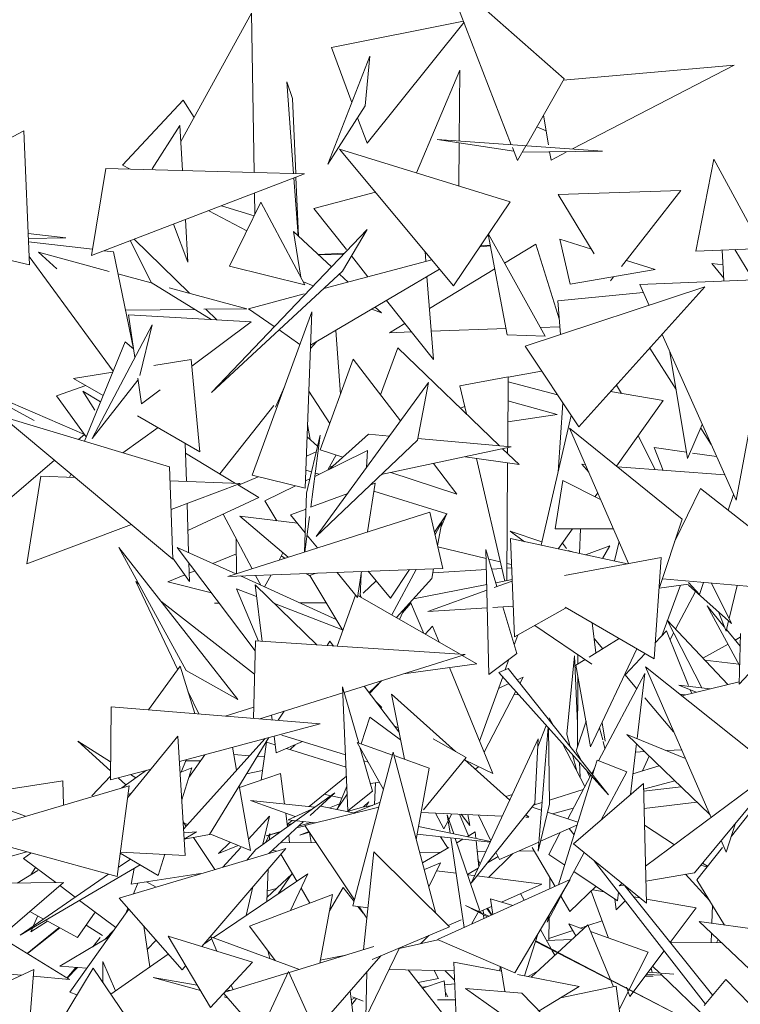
# Model space of a CAD drawing. Header units: millimetres. Extents: x -14485 to 13127, y -18923 to 3272.
# Tile 38 of 119: x 10013 to 10172, y 2555 to 2772. Entities that reach past the tile are written whole.
import ezdxf

# ---------------------------------------------------------------- set-up
doc = ezdxf.new("R2010")
doc.units = ezdxf.units.MM
doc.layers.add('G-IMPT', color=7, linetype='Continuous', lineweight=5)

# ---------------------------------------------------------------- blocks, each defined once
blk = doc.blocks.new('ÁRVORES ORNAMENTAIS - Pequeno e Médio Porte - Ipê-roxo-2865575-CORTE_CALÇADA')
at = {"layer": 'G-IMPT', "color": 253, "true_color": 0xaaaaaa}
for p, q in [((6381.22, 2744.09), (6366.75, 2781.55)), ((6366.75, 2781.55), (6392.81, 2758.53)), ((6308.57, 2744.77), (6324.09, 2773)), ((6324.09, 2773), (6324.69, 2737.97)), ((6370.73, 2771.25), (6341.72, 2765.43)), ((6349.5, 2744.43), (6370.83, 2771)), ((6346.18, 2753.38), (6341.72, 2765.43)), ((6340.92, 2739.81), (6350.12, 2763.53)), ((6349.12, 2752.6), (6350.12, 2763.53)), ((6369.88, 2760.5), (6360.36, 2737.89)), ((6369.78, 2744.91), (6369.88, 2760.5)), ((6430.19, 2761.55), (6392.65, 2758.25)), ((6394.66, 2743.14), (6430.19, 2761.55)), ((6331.88, 2757.9), (6333.35, 2737.74)), ((6331.88, 2757.9), (6333.11, 2754.22)), ((6384.45, 2743.86), (6392.81, 2758.53)), ((6295.71, 2739.6), (6309.09, 2753.91)), ((6311.49, 2750.07), (6309.09, 2753.91)), ((6333.85, 2737.73), (6333.11, 2754.22)), ((6340.92, 2739.81), (6349.12, 2752.6)), ((6349.5, 2744.43), (6347.44, 2749.99)), ((6389.37, 2744.07), (6388.27, 2750.57)), ((6274.06, 2747.11), (6247.31, 2733.11)), ((6274.06, 2747.11), (6275.29, 2717.65)), ((6308.37, 2748.28), (6302.28, 2738.76)), ((6308.95, 2738.39), (6308.37, 2748.28)), ((6386.8, 2747.99), (6388.85, 2747.15)), ((6401.24, 2742.67), (6364.92, 2745.25)), ((6364.92, 2745.25), (6381.78, 2742.66)), ((6368.51, 2713.06), (6343.43, 2743.11)), ((6343.43, 2743.11), (6380.99, 2731.54)), ((6369.71, 2735.01), (6369.77, 2744.51)), ((6382.58, 2740.58), (6381.45, 2743.49)), ((6382.58, 2740.58), (6384.42, 2743.81)), ((6401.24, 2742.67), (6383.64, 2742.45)), ((6389.95, 2740.69), (6389.64, 2742.52)), ((6389.95, 2740.69), (6393.26, 2742.41)), ((6421.75, 2720.65), (6425.77, 2740.89)), ((6436.35, 2721.3), (6425.77, 2740.89)), ((6292.05, 2738.84), (6288.93, 2719.69)), ((6292.05, 2738.84), (6335.78, 2737.68)), ((6295.71, 2739.6), (6297.42, 2738.69)), ((6335.78, 2737.68), (6288.93, 2719.69)), ((6333.42, 2736.77), (6334.35, 2724.04)), ((6334.47, 2723.94), (6333.88, 2736.95)), ((6324.77, 2733.45), (6324.85, 2728.78)), ((6337.82, 2730.09), (6351.33, 2733.65)), ((6391.54, 2733.15), (6418.5, 2734.02)), ((6391.54, 2733.15), (6399.44, 2720.11)), ((6418.5, 2734.02), (6405.46, 2717.3)), ((6317.51, 2730.66), (6324.68, 2728.43)), ((6326.14, 2731.43), (6319.28, 2717.35)), ((6326.14, 2731.43), (6335.82, 2713.31)), ((6337.82, 2730.09), (6344.98, 2721.04)), ((6368.51, 2713.06), (6380.99, 2731.54)), ((6310.13, 2718.23), (6309.58, 2727.62)), ((6314.69, 2729.58), (6323.08, 2725.15)), ((6310.13, 2718.23), (6306.93, 2726.6)), ((6315.29, 2689.6), (6349.52, 2725.46)), ((6344.12, 2716.27), (6349.52, 2725.46)), ((6248.15, 2724.13), (6275.29, 2717.65)), ((6283.31, 2723.62), (6275, 2724.57)), ((6283.31, 2723.62), (6275.04, 2723.44)), ((6310.47, 2711.42), (6298.29, 2723.29)), ((6341.7, 2717.26), (6333.33, 2724.98)), ((6333.33, 2724.98), (6334.95, 2714.94)), ((6380.32, 2702.3), (6376.16, 2724.39)), ((6388.67, 2701.98), (6376.19, 2724.44)), ((6398.85, 2721.08), (6391.88, 2723.3)), ((6394.16, 2713.43), (6391.88, 2723.3)), ((6275.07, 2722.76), (6289.16, 2721.08)), ((6297.47, 2722.97), (6302.04, 2713.76)), ((6374.28, 2721.61), (6376.63, 2721.88)), ((6374.45, 2721.85), (6376.62, 2721.96)), ((6379.73, 2718.07), (6386.61, 2722.23)), ((6391.77, 2705.77), (6386.61, 2722.23)), ((6436.35, 2721.3), (6421.75, 2720.65)), ((6275.21, 2719.5), (6293.69, 2694.32)), ((6281.29, 2716.78), (6277.31, 2720.44)), ((6292.82, 2716.22), (6277.31, 2720.44)), ((6291.74, 2720.77), (6293.74, 2720.53)), ((6298.13, 2699.23), (6293.74, 2720.53)), ((6338.78, 2719.96), (6344.57, 2720.27)), ((6344.34, 2720.03), (6338.88, 2719.87)), ((6346.09, 2719.63), (6349.71, 2715.05)), ((6362.43, 2718.46), (6362.27, 2720.54)), ((6427.96, 2714.12), (6427.59, 2720.91)), ((6430.35, 2721.04), (6434.13, 2714.87)), ((6319.28, 2717.35), (6335.82, 2713.31)), ((6337.1, 2699.99), (6365.44, 2716.74)), ((6363.72, 2718.8), (6339.98, 2712.44)), ((6363.22, 2708.07), (6377.59, 2716.77)), ((6412.84, 2716.64), (6406.51, 2718.65)), ((6425.29, 2718), (6427.77, 2717.69)), ((6425.29, 2718), (6427.93, 2714.72)), ((6302.04, 2713.71), (6294.74, 2715.7)), ((6344.12, 2716.27), (6315.29, 2689.6)), ((6345.36, 2713.88), (6343.45, 2715.65)), ((6364.08, 2696.87), (6362.68, 2715.11)), ((6412.84, 2716.64), (6394.16, 2713.43)), ((6403.72, 2715.07), (6403.03, 2714.19)), ((6439.71, 2714.63), (6409.45, 2713.32)), ((6439.71, 2714.63), (6430.62, 2665.91)), ((6315.22, 2705.65), (6302.04, 2713.76)), ((6323.05, 2708), (6306.04, 2712.62)), ((6337.67, 2713.05), (6335.5, 2713.9)), ((6423.78, 2712.82), (6384.24, 2699.77)), ((6396.06, 2682.04), (6423.78, 2712.82)), ((6411.49, 2708.76), (6409.45, 2713.32)), ((6335.66, 2711.28), (6323.47, 2708.01)), ((6410.22, 2711.59), (6391.42, 2709.78)), ((6352.7, 2707.12), (6351.32, 2708.39)), ((6353.81, 2709.86), (6364.08, 2696.87)), ((6392.07, 2702.36), (6391.42, 2709.78)), ((6296.38, 2707.71), (6311.61, 2707.87)), ((6297.08, 2706.68), (6324.05, 2705.16)), ((6297.08, 2706.68), (6298.44, 2697.27)), ((6313.61, 2707.89), (6323.05, 2708)), ((6316.46, 2705.58), (6314.08, 2707.9)), ((6329.11, 2704.08), (6323.47, 2708.01)), ((6337.38, 2707.36), (6324.23, 2671.4)), ((6335.91, 2668.54), (6337.38, 2707.36)), ((6352.7, 2707.12), (6350.58, 2707.96)), ((6289.1, 2679.5), (6302.23, 2704.5)), ((6302.23, 2704.5), (6299.55, 2693.36)), ((6324.05, 2705.16), (6310.99, 2695.4)), ((6354.43, 2702.74), (6357.82, 2704.79)), ((6391.92, 2704.06), (6387.59, 2703.91)), ((6334.75, 2700.16), (6330.16, 2703.35)), ((6343.64, 2689.24), (6342.62, 2703.25)), ((6359.31, 2702.91), (6354.43, 2702.74)), ((6380.07, 2703.64), (6363.61, 2703.06)), ((6388.67, 2701.98), (6380.32, 2702.3)), ((6430.62, 2665.91), (6414.35, 2702.35)), ((6296.31, 2700.72), (6287.37, 2678.89)), ((6296.31, 2700.72), (6298.16, 2699.21)), ((6338.4, 2700.76), (6337.07, 2699.26)), ((6352.47, 2689.08), (6356.28, 2699.41)), ((6378.61, 2677.89), (6356.28, 2699.41)), ((6396.06, 2682.04), (6384.24, 2699.77)), ((6244.18, 2699.05), (6287.36, 2680.37)), ((6411.64, 2699.34), (6417.44, 2690.25)), ((6419.94, 2675.06), (6416.08, 2698.47)), ((6310.86, 2696.85), (6302.62, 2695.53)), ((6310.86, 2696.85), (6312.71, 2676.55)), ((6339.2, 2677.01), (6346.43, 2696.93)), ((6356.87, 2683.37), (6346.43, 2696.93)), ((6293.59, 2694.07), (6285, 2692.69)), ((6380.51, 2693.07), (6369.94, 2691.07)), ((6380.51, 2693.07), (6380.42, 2677.73)), ((6387.89, 2694.3), (6380.51, 2692.97)), ((6287.7, 2691.11), (6281.27, 2688.9)), ((6285, 2692.69), (6291.48, 2688.92)), ((6289.1, 2679.5), (6299.15, 2692.34)), ((6299.09, 2692.72), (6299.9, 2687.11)), ((6331.34, 2690.83), (6329.4, 2686.38)), ((6338.34, 2657.94), (6363, 2691.77)), ((6360.61, 2679.12), (6363, 2691.77)), ((6371.36, 2684.88), (6369.94, 2691.07)), ((6391.35, 2689.1), (6380.51, 2691.94)), ((6404.35, 2691.25), (6405.45, 2689.4)), ((6276.29, 2683.45), (6264.45, 2689.96)), ((6287.75, 2679.83), (6281.27, 2688.9)), ((6290.93, 2687.57), (6287.04, 2689.92)), ((6287.04, 2689.92), (6289.69, 2685.69)), ((6304, 2690.17), (6299.9, 2687.11)), ((6341.29, 2682.77), (6336.72, 2689.9)), ((6403.06, 2689.81), (6414.57, 2687.84)), ((6317.11, 2671.74), (6328.99, 2686.76)), ((6370.01, 2686.18), (6370.98, 2686.54)), ((6391.3, 2684.79), (6380.48, 2687.8)), ((6392.52, 2687.35), (6391.5, 2672.08)), ((6404.38, 2673.4), (6414.57, 2687.84)), ((6306.83, 2652.98), (6269.31, 2684.34)), ((6269.31, 2684.34), (6306.06, 2673.25)), ((6299.04, 2684.51), (6312.71, 2676.55)), ((6391.3, 2684.79), (6380.45, 2683.17)), ((6394.39, 2684.56), (6387.78, 2656.02)), ((6337.03, 2679.25), (6336.44, 2682.58)), ((6419.94, 2675.06), (6423.2, 2682.54)), ((6286.09, 2679.28), (6287.37, 2680.37)), ((6295.82, 2676.34), (6303.56, 2681.88)), ((6339.18, 2680.23), (6336.23, 2667.49)), ((6339.18, 2680.23), (6337.13, 2664.37)), ((6349.81, 2680.43), (6341.23, 2672.74)), ((6349.81, 2680.43), (6354.43, 2680.02)), ((6418.75, 2661.74), (6394.04, 2681.78)), ((6394.04, 2681.78), (6406.99, 2652.01)), ((6412.87, 2672.61), (6409.14, 2680.14)), ((6422.86, 2681.76), (6425.14, 2678.19)), ((6309.54, 2678.4), (6309.8, 2670.02)), ((6338.61, 2677.77), (6336.34, 2679.89)), ((6360.61, 2679.12), (6338.34, 2657.94)), ((6360.67, 2679.47), (6381.21, 2677.66)), ((6320.61, 2669.63), (6309.6, 2676.28)), ((6336.18, 2675.63), (6338.33, 2676.55)), ((6349.58, 2676.86), (6338.01, 2671.15)), ((6339.2, 2677.01), (6344.19, 2675.39)), ((6342.7, 2675.88), (6340.91, 2672.59)), ((6349.58, 2676.86), (6349.39, 2673.1)), ((6381.21, 2677.66), (6352.63, 2671.54)), ((6382.92, 2673.74), (6379.28, 2677.25)), ((6380.41, 2677.49), (6380.4, 2676.16)), ((6412.63, 2677.51), (6414.6, 2672.48)), ((6412.63, 2677.51), (6419.71, 2676.47)), ((6421.07, 2676.27), (6426.34, 2675.5)), ((6268.86, 2664.49), (6280.8, 2674.74)), ((6342.09, 2673.51), (6341.23, 2673.16)), ((6369.26, 2667.28), (6364.09, 2673.99)), ((6371.09, 2675.49), (6382.92, 2673.74)), ((6379.77, 2648.15), (6373.59, 2675.12)), ((6380.39, 2674.11), (6380.22, 2648.24)), ((6397.54, 2673.75), (6396.69, 2673.82)), ((6396.69, 2673.82), (6398.27, 2672.07)), ((6284.43, 2671.71), (6284.12, 2670.97)), ((6306.83, 2652.98), (6306.06, 2673.25)), ((6335.91, 2668.54), (6324.23, 2671.4)), ((6336.06, 2672.52), (6337.31, 2672.13)), ((6338.1, 2671.89), (6338.96, 2671.62)), ((6354.72, 2671.98), (6369.26, 2667.28)), ((6428.13, 2671.48), (6404.59, 2673.23)), ((6277.78, 2671.2), (6274.69, 2651.95)), ((6277.78, 2671.2), (6285.37, 2670.92)), ((6306.18, 2670.16), (6321.61, 2669.59)), ((6321.61, 2669.59), (6306.42, 2663.88)), ((6325.7, 2666.55), (6321.03, 2669.37)), ((6321.26, 2669.23), (6325.56, 2671.07)), ((6336.96, 2670.64), (6335.97, 2670.15)), ((6349.62, 2658.94), (6351.26, 2669.68)), ((6350.3, 2669.32), (6351.26, 2669.68)), ((6390.83, 2659.64), (6392.54, 2670.24)), ((6400.86, 2666.11), (6392.54, 2670.24)), ((6333.77, 2669.06), (6327.05, 2665.76)), ((6336.23, 2667.49), (6335.72, 2654.52)), ((6337.08, 2664.36), (6345.25, 2667.42)), ((6350.99, 2667.92), (6367.08, 2662.96)), ((6399.66, 2666.71), (6400.24, 2667.54)), ((6417.11, 2656.76), (6422.79, 2668.52)), ((6452.21, 2645.37), (6422.79, 2668.52)), ((6430.05, 2667.17), (6428.88, 2663.73)), ((6309.95, 2665.2), (6310.28, 2654.41)), ((6325.7, 2666.55), (6310.13, 2659.26)), ((6329.68, 2661.41), (6327.05, 2665.76)), ((6317.86, 2662.88), (6324.22, 2650.86)), ((6318.89, 2649.17), (6363.32, 2663.29)), ((6332.71, 2662.72), (6336.1, 2663.99)), ((6332.71, 2662.72), (6335.89, 2658.78)), ((6366.15, 2650.93), (6363.32, 2663.29)), ((6364.34, 2658.87), (6367.08, 2662.96)), ((6365.77, 2660.05), (6367.08, 2662.99)), ((6297.71, 2660.6), (6274.69, 2651.95)), ((6332.15, 2653.38), (6321.52, 2662.38)), ((6334.21, 2660.86), (6321.52, 2662.38)), ((6336.87, 2662.34), (6335.86, 2654.56)), ((6364.46, 2658.35), (6365.96, 2661.13)), ((6365.96, 2661.13), (6365.02, 2655.87)), ((6418.75, 2661.74), (6413.66, 2646.28)), ((6384.15, 2656.8), (6380.95, 2659.14)), ((6387.96, 2656.8), (6380.95, 2659.14)), ((6403.69, 2659.6), (6390.83, 2659.64)), ((6391.61, 2655.31), (6394.66, 2659.63)), ((6396.46, 2659.63), (6396.18, 2654.22)), ((6320.76, 2657.4), (6320.83, 2649.78)), ((6336.42, 2658.12), (6338.59, 2655.43)), ((6381.95, 2635.88), (6381.01, 2657.47)), ((6406.74, 2651.97), (6381.01, 2657.47)), ((6393.36, 2655.31), (6392.44, 2656.49)), ((6404.9, 2656.83), (6403.87, 2652.58)), ((6321.07, 2622.13), (6294.95, 2655.54)), ((6294.95, 2655.54), (6309.76, 2628.52)), ((6324.91, 2632.82), (6307.79, 2655.54)), ((6307.79, 2655.54), (6320.64, 2649.72)), ((6320.79, 2654.16), (6315.57, 2652.02)), ((6331.02, 2654.35), (6330.15, 2652.74)), ((6375.67, 2653.1), (6365.07, 2655.66)), ((6375.62, 2655.08), (6376.3, 2627.62)), ((6375.62, 2655.08), (6378.05, 2646.94)), ((6394.69, 2654.54), (6393.7, 2654.88)), ((6397.53, 2653.94), (6402.91, 2655.87)), ((6401.25, 2653.14), (6402.91, 2655.87)), ((6310.48, 2648.04), (6306.83, 2653.15)), ((6310.35, 2652.13), (6310.48, 2648.04)), ((6331.41, 2653.15), (6330.65, 2653.68)), ((6378.8, 2652.35), (6376.25, 2652.96)), ((6381.26, 2651.76), (6380.25, 2652)), ((6414.16, 2653.36), (6392.88, 2649.35)), ((6414.16, 2653.36), (6412.59, 2631.04)), ((6311.65, 2650.41), (6310.42, 2649.91)), ((6366.15, 2650.93), (6318.89, 2649.17)), ((6337.04, 2649.19), (6336.15, 2649.81)), ((6336.88, 2649.38), (6338.3, 2649.89)), ((6342.93, 2650.06), (6347.42, 2644.5)), ((6347.42, 2644.5), (6348.3, 2650.26)), ((6348.22, 2649.75), (6347.97, 2644.72)), ((6354.66, 2644.41), (6349.73, 2650.32)), ((6354.66, 2644.41), (6358.85, 2650.66)), ((6354.93, 2640.71), (6360.33, 2650.71)), ((6364.13, 2650.86), (6363.74, 2648.68)), ((6363.96, 2649.95), (6375.73, 2650.68)), ((6376.91, 2650.75), (6379.14, 2650.89)), ((6380.24, 2650.96), (6381.29, 2651.03)), ((6307.88, 2628.66), (6298.64, 2648.04)), ((6298.64, 2648.04), (6299.37, 2647.47)), ((6309.43, 2649.5), (6305.69, 2647.97)), ((6305.69, 2647.97), (6315.29, 2645.59)), ((6321.65, 2649.27), (6342.73, 2639.73)), ((6324.99, 2649.39), (6326.13, 2647.24)), ((6328.4, 2649.52), (6326.96, 2646.87)), ((6344.2, 2637.3), (6336.92, 2649.38)), ((6348.66, 2645.51), (6351.5, 2648.2)), ((6355.97, 2640.11), (6363.74, 2648.68)), ((6377.47, 2646.73), (6381.41, 2648.14)), ((6377.8, 2647.77), (6381.4, 2648.46)), ((6420.17, 2647.47), (6413.76, 2646.58)), ((6414.43, 2648.61), (6452.21, 2645.37)), ((6420.17, 2647.83), (6422.57, 2645.17)), ((6423.48, 2647.83), (6422.57, 2645.17)), ((6429.63, 2638.83), (6425.24, 2647.68)), ((6325.61, 2634.94), (6320.83, 2646.42)), ((6325.21, 2644.72), (6320.83, 2646.42)), ((6326.45, 2634.88), (6324.89, 2647.31)), ((6338.56, 2634.09), (6324.89, 2647.31)), ((6348.24, 2644.57), (6348, 2645.29)), ((6359.74, 2644.27), (6375.81, 2647.38)), ((6362.9, 2641.49), (6375.84, 2646.14)), ((6418.42, 2647.23), (6414.29, 2636.1)), ((6417.35, 2637.58), (6421.74, 2645.85)), ((6420.17, 2647.25), (6429.63, 2638.83)), ((6429.1, 2639.9), (6430.84, 2647.2)), ((6450.04, 2645.55), (6431.31, 2625.49)), ((6304.2, 2643.71), (6324.8, 2627.67)), ((6317, 2643.31), (6315.94, 2643.31)), ((6344.14, 2637.4), (6329.14, 2643.2)), ((6340.55, 2643.35), (6334.75, 2643.34)), ((6342.95, 2633.81), (6346.98, 2645.04)), ((6347.49, 2644.99), (6369.97, 2632.04)), ((6359.15, 2643.31), (6357.29, 2641.13)), ((6359.06, 2643.51), (6361.98, 2636.65)), ((6356.66, 2639.71), (6357.67, 2641.99)), ((6375.93, 2642.26), (6362.9, 2641.49)), ((6381.65, 2642.61), (6377.18, 2642.34)), ((6379.39, 2642.47), (6382.44, 2632.24)), ((6381.95, 2635.88), (6393.1, 2642.17)), ((6393.09, 2642.43), (6412.59, 2631.04)), ((6428.04, 2638.1), (6424.31, 2642.67)), ((6424.31, 2642.67), (6431.41, 2629.58)), ((6426.76, 2641.39), (6428.43, 2637.11)), ((6398.99, 2638.99), (6399.8, 2632.35)), ((6428.79, 2625.39), (6415.5, 2639.54)), ((6415.5, 2639.54), (6423.07, 2624.65)), ((6428.43, 2637.11), (6428.98, 2639.41)), ((6362.28, 2636.47), (6363.91, 2638.2)), ((6363.91, 2638.2), (6365.34, 2634.71)), ((6398.95, 2629.9), (6386.42, 2638.4)), ((6415.32, 2637.2), (6412.84, 2634.55)), ((6415.32, 2637.2), (6420.17, 2625.2)), ((6416.11, 2635.25), (6416.91, 2636.77)), ((6431.51, 2633.85), (6428.53, 2637.51)), ((6324.96, 2634.98), (6324.58, 2617.96)), ((6324.96, 2634.98), (6371.05, 2631.97)), ((6340.74, 2633.95), (6341.36, 2634.9)), ((6342.16, 2633.86), (6341.36, 2634.9)), ((6381.87, 2634.16), (6382.63, 2636.27)), ((6404.95, 2635.5), (6398.31, 2631.44)), ((6399.41, 2635.51), (6401.32, 2633.28)), ((6430.43, 2635.17), (6431.55, 2635.8)), ((6431.57, 2636.62), (6431.31, 2625.49)), ((6408.85, 2633.23), (6398.65, 2611.68)), ((6423.36, 2631.17), (6428.86, 2634.28)), ((6371.05, 2631.97), (6344.45, 2623.64)), ((6370.43, 2631.77), (6373.63, 2629.93)), ((6376.3, 2627.62), (6382.44, 2632.24)), ((6379.88, 2628.65), (6380.71, 2630.94)), ((6393.43, 2614.5), (6395.12, 2631.73)), ((6395.8, 2616.84), (6395.12, 2631.73)), ((6397.46, 2630.91), (6395.44, 2629.67)), ((6395.86, 2629.93), (6395.87, 2631.99)), ((6410.63, 2632.19), (6406.24, 2627.51)), ((6431.26, 2629.85), (6423.78, 2630.73)), ((6308.45, 2629.45), (6301.46, 2619.82)), ((6311.65, 2619), (6308.45, 2629.45)), ((6321.07, 2622.13), (6309.76, 2628.52)), ((6357.55, 2627.74), (6373.63, 2629.93)), ((6367.63, 2629.11), (6377.16, 2605.83)), ((6380.5, 2628.91), (6378.49, 2628.05)), ((6402.62, 2601.13), (6378.49, 2628.05)), ((6380.5, 2628.91), (6402.62, 2601.13)), ((6398.65, 2611.68), (6395.44, 2629.67)), ((6435.29, 2609.72), (6410.7, 2629.26)), ((6410.7, 2629.26), (6425.13, 2596.17)), ((6352.65, 2626.21), (6349.95, 2623.62)), ((6350.08, 2623.45), (6352.67, 2626.21)), ((6374.23, 2612.98), (6379.33, 2627.11)), ((6382.49, 2626.41), (6383.8, 2627)), ((6383.8, 2627), (6383.1, 2625.65)), ((6395.77, 2611.78), (6395.85, 2627.37)), ((6400.4, 2608.65), (6410.58, 2627.8)), ((6406.18, 2627.59), (6408.82, 2624.49)), ((6410.58, 2627.8), (6408.87, 2613.52)), ((6431.33, 2626.02), (6418.68, 2622.92)), ((6312.52, 2618.93), (6310.14, 2623.91)), ((6344.1, 2624.88), (6345.3, 2597.63)), ((6344.1, 2624.88), (6347.67, 2612.53)), ((6356.51, 2615), (6348.88, 2625.03)), ((6382.19, 2623.91), (6375.23, 2610.55)), ((6378.41, 2624.56), (6380.69, 2625.59)), ((6421.89, 2623.7), (6418.02, 2625.28)), ((6418.02, 2625.28), (6424.85, 2624.43)), ((6420.56, 2624.24), (6420.88, 2623.46)), ((6344.15, 2623.55), (6325.95, 2617.85)), ((6352.74, 2620.38), (6351.5, 2621.58)), ((6354.85, 2623.3), (6368.98, 2610.64)), ((6354.85, 2623.3), (6357.71, 2608.97)), ((6381.77, 2623.11), (6382.63, 2623.21)), ((6410.57, 2622.45), (6416.91, 2615.02)), ((6418.25, 2623.27), (6419.45, 2623.11)), ((6293.23, 2620.49), (6293.11, 2604.43)), ((6293.23, 2620.49), (6339.2, 2616.78)), ((6318.35, 2618.46), (6324.64, 2620.41)), ((6329.95, 2617.53), (6331.25, 2619.51)), ((6328.63, 2617.63), (6328.5, 2618.65)), ((6348.2, 2612.35), (6350.09, 2618.25)), ((6356.86, 2613.25), (6350.09, 2618.25)), ((6390.43, 2616.44), (6389.57, 2618.1)), ((6395.5, 2610.8), (6397.64, 2617.32)), ((6339.2, 2616.78), (6308.27, 2608.49)), ((6355.58, 2616.21), (6356.34, 2615.85)), ((6388.91, 2616.42), (6387.03, 2611.67)), ((6387.1, 2588.77), (6389.29, 2616)), ((6389.65, 2599.12), (6389.41, 2615.86)), ((6401.32, 2613.21), (6400.64, 2615.88)), ((6401.17, 2617), (6401.89, 2612.95)), ((6293.12, 2606.39), (6285.89, 2612.96)), ((6293.14, 2608.37), (6285.89, 2612.96)), ((6296.85, 2600.5), (6307.92, 2614.04)), ((6309.54, 2587.84), (6307.92, 2614.04)), ((6327.13, 2613.55), (6309.18, 2593.62)), ((6327.88, 2613.75), (6314.87, 2592.42)), ((6329.55, 2610.36), (6329.08, 2614.07)), ((6329.55, 2610.36), (6335.31, 2612.85)), ((6330.78, 2614.26), (6344.76, 2609.91)), ((6364.03, 2613.46), (6371.27, 2609.34)), ((6387.12, 2613.45), (6372.4, 2581.76)), ((6387.12, 2613.45), (6386.39, 2599.22)), ((6393.43, 2614.5), (6394.18, 2611.73)), ((6401.81, 2611.3), (6401.41, 2612.86)), ((6406.61, 2614.45), (6424.87, 2596.79)), ((6406.61, 2614.45), (6419.48, 2609.14)), ((6320.83, 2606.55), (6319.95, 2611.62)), ((6327.4, 2612.73), (6326.24, 2604.39)), ((6329.32, 2612.13), (6327.4, 2612.73)), ((6344.88, 2607.21), (6331.81, 2611.34)), ((6333.69, 2612.15), (6332.61, 2611.09)), ((6353.14, 2602.35), (6347.37, 2612.64)), ((6355.12, 2609.89), (6347.37, 2612.64)), ((6347.94, 2611.63), (6350.74, 2601.97)), ((6397.38, 2602.97), (6392.51, 2612.4)), ((6395.5, 2610.8), (6396.62, 2608.66)), ((6408.74, 2612.4), (6407.39, 2601.19)), ((6418.64, 2611.06), (6415.44, 2610.89)), ((6309.71, 2608.88), (6308.63, 2606.12)), ((6312.85, 2608.6), (6309.62, 2608.63)), ((6310.33, 2604.98), (6313.82, 2609.98)), ((6323.7, 2609.74), (6320.23, 2610)), ((6326.95, 2609.49), (6325.36, 2609.61)), ((6346.4, 2576.74), (6355.28, 2610.5)), ((6348.8, 2608.65), (6349.78, 2608.34)), ((6364.64, 2575.09), (6355.28, 2610.5)), ((6363.18, 2607.03), (6355.48, 2609.77)), ((6371.27, 2609.34), (6361.9, 2597.86)), ((6370.92, 2608.91), (6380.87, 2599.99)), ((6371.1, 2608.75), (6377.16, 2605.83)), ((6394.64, 2610.03), (6395.63, 2606.37)), ((6400.08, 2608.78), (6399.09, 2605.56)), ((6406.59, 2606.2), (6400.08, 2608.78)), ((6410.54, 2610.65), (6408.51, 2610.54)), ((6410.03, 2606.4), (6411.56, 2609.66)), ((6441.86, 2608.61), (6410.74, 2585.46)), ((6421.48, 2584.03), (6441.86, 2608.61)), ((6302.02, 2606.82), (6293.11, 2604.43)), ((6295.62, 2602.69), (6301.01, 2606.55)), ((6308.42, 2606.03), (6310.99, 2607.11)), ((6308.79, 2600.04), (6310.99, 2607.11)), ((6323.03, 2605.79), (6326.53, 2606.48)), ((6360.34, 2591.36), (6363.18, 2607.03)), ((6374.01, 2607.34), (6373.29, 2606.78)), ((6396.34, 2604.98), (6396.19, 2608.3)), ((6397.69, 2606.63), (6398.5, 2605.08)), ((6398.89, 2605.81), (6399.55, 2607.05)), ((6407.94, 2605.74), (6413.73, 2607.56)), ((6282.65, 2604.25), (6261.78, 2600.98)), ((6282.8, 2598.91), (6282.65, 2604.25)), ((6293.12, 2605.29), (6289.03, 2600.93)), ((6296.51, 2603.32), (6294.79, 2604.88)), ((6298.67, 2604.87), (6297.51, 2605.61)), ((6330.5, 2605.83), (6321.48, 2602.77)), ((6331.38, 2599.13), (6330.5, 2605.83)), ((6344.96, 2605.29), (6336.77, 2598.58)), ((6398.97, 2605.2), (6391.63, 2581.39)), ((6393.61, 2595.89), (6398.72, 2605.48)), ((6406.59, 2606.2), (6401, 2595.65)), ((6410.28, 2602.39), (6417.15, 2604.25)), ((6297.21, 2603.15), (6260.78, 2592.42)), ((6294.56, 2583.17), (6297.21, 2603.15)), ((6323.87, 2588.92), (6321.42, 2603.15)), ((6345.06, 2603.06), (6343.17, 2598.44)), ((6352.24, 2603.95), (6350.26, 2603.63)), ((6351.39, 2603.81), (6351.15, 2599.03)), ((6389.64, 2599.99), (6397.03, 2602.31)), ((6394.9, 2590.35), (6410.25, 2603.67)), ((6410.25, 2603.67), (6410.96, 2577.3)), ((6410.3, 2601.92), (6418.56, 2602.89)), ((6274.45, 2596.45), (6261.78, 2600.98)), ((6296.95, 2601.22), (6297.7, 2601.53)), ((6323.89, 2599.9), (6333.73, 2596.35)), ((6323.89, 2599.9), (6338.05, 2598.44)), ((6342.41, 2601.56), (6325.06, 2589.16)), ((6342.41, 2601.56), (6337.03, 2596.62)), ((6341.57, 2600.96), (6340.08, 2601.29)), ((6343.99, 2600.43), (6341.72, 2600.93)), ((6342.83, 2597.95), (6345.14, 2601.28)), ((6345.3, 2597.63), (6350.74, 2601.97)), ((6381.45, 2601.24), (6379.98, 2600.8)), ((6332.16, 2595.64), (6337.5, 2598.05)), ((6352.11, 2598.42), (6335.82, 2594.43)), ((6339.28, 2598.69), (6346.8, 2597.12)), ((6343.48, 2599.19), (6341.26, 2598.28)), ((6348.54, 2598.44), (6345.21, 2597.45)), ((6346.59, 2597.16), (6352.4, 2599.55)), ((6350.68, 2598.84), (6348.54, 2598.44)), ((6348.76, 2598.48), (6349.93, 2599.58)), ((6349.33, 2598.59), (6349.93, 2599.58)), ((6372.4, 2581.76), (6386.39, 2599.22)), ((6385.77, 2598.44), (6387.82, 2597.77)), ((6386.12, 2598.88), (6387.96, 2599.46)), ((6387.1, 2588.77), (6389.65, 2599.12)), ((6390.28, 2596.97), (6394.85, 2598.21)), ((6410.4, 2598.17), (6422.02, 2599.54)), ((6429.59, 2592.05), (6435.06, 2598.96)), ((6328.09, 2596.49), (6323.44, 2591.41)), ((6326.62, 2590.28), (6328.09, 2596.49)), ((6332.03, 2594.14), (6331.64, 2597.1)), ((6333.07, 2595.54), (6331.97, 2594.64)), ((6332.16, 2595.64), (6333.86, 2595.45)), ((6379.24, 2596.48), (6361.41, 2597.24)), ((6364.59, 2597.11), (6366.42, 2593.65)), ((6367.14, 2596.74), (6367.75, 2592.73)), ((6367.14, 2596.74), (6368.55, 2592.56)), ((6368.14, 2596.96), (6367.49, 2595.71)), ((6369.83, 2596.88), (6371.8, 2592.1)), ((6370.18, 2596.87), (6372.1, 2594.41)), ((6372.1, 2594.41), (6371.63, 2596.81)), ((6376.69, 2591), (6374.01, 2596.71)), ((6384.42, 2596.82), (6385.07, 2596.24)), ((6385.07, 2596.24), (6384.42, 2596.26)), ((6389.21, 2597.32), (6395.88, 2595.15)), ((6309.09, 2595.2), (6309.73, 2594.22)), ((6310.08, 2594.61), (6309.25, 2594.95)), ((6335.55, 2595.27), (6327.9, 2588.25)), ((6333.13, 2594.93), (6331.99, 2594.46)), ((6335.88, 2594.35), (6334.02, 2593.87)), ((6334.08, 2595.43), (6338.1, 2594.99)), ((6337.23, 2595.08), (6334.44, 2594.25)), ((6335.82, 2594.43), (6346.75, 2578.09)), ((6360.85, 2594.17), (6376.63, 2590.87)), ((6367.34, 2595.42), (6366.42, 2593.65)), ((6387.63, 2590.93), (6395.66, 2594.46)), ((6395.02, 2592.38), (6393.97, 2593.74)), ((6417.09, 2590.18), (6410.5, 2594.5)), ((6430.53, 2594.94), (6428.46, 2588.54)), ((6294.56, 2583.17), (6260.78, 2592.42)), ((6309.23, 2592.82), (6312.02, 2593)), ((6309.32, 2591.41), (6312.02, 2593)), ((6309.33, 2591.42), (6314.87, 2592.42)), ((6311.35, 2591.78), (6316.05, 2584.71)), ((6323.87, 2588.92), (6314.97, 2592.59)), ((6327.26, 2590.74), (6328.12, 2592.66)), ((6330.57, 2593.1), (6327.35, 2592.15)), ((6330.3, 2592.91), (6327.35, 2592.15)), ((6328.12, 2592.66), (6328.07, 2591.31)), ((6332.49, 2590.62), (6332.28, 2592.26)), ((6334.71, 2592.28), (6336.71, 2593.1)), ((6336.84, 2592.91), (6334.71, 2592.28)), ((6336.85, 2592.89), (6337.23, 2590.64)), ((6360.55, 2592.5), (6376.57, 2590.72)), ((6367.22, 2589.58), (6365.68, 2591.93)), ((6367.9, 2591.68), (6370.89, 2572.01)), ((6368.89, 2591.58), (6374.22, 2575.83)), ((6369.22, 2590.58), (6370.59, 2591.39)), ((6371.53, 2591.94), (6373.3, 2592.98)), ((6373.3, 2592.98), (6373.45, 2591.54)), ((6389.45, 2588.05), (6391.99, 2592.85)), ((6295, 2578.43), (6331.64, 2589.36)), ((6313.22, 2567.81), (6331.64, 2589.36)), ((6316.86, 2588.24), (6319.44, 2590.75)), ((6321.2, 2590.02), (6316.86, 2588.24)), ((6321.77, 2589.58), (6317.77, 2585.22)), ((6325.06, 2589.16), (6323.08, 2586.81)), ((6329.66, 2588.77), (6328.73, 2589.01)), ((6338.35, 2590.65), (6330.78, 2590.6)), ((6361.71, 2586.17), (6367.52, 2589.58)), ((6373.49, 2591.07), (6374.06, 2585.33)), ((6378.6, 2586.96), (6387.26, 2590.77)), ((6385.81, 2589.58), (6390.83, 2581.03)), ((6394.9, 2590.35), (6410.96, 2577.3)), ((6421.98, 2582.43), (6427.64, 2589.58)), ((6427.35, 2591.1), (6428.46, 2588.54)), ((6257.96, 2583.95), (6274.7, 2588.61)), ((6273.95, 2587.17), (6275.61, 2588.36)), ((6273.95, 2587.17), (6281.08, 2581.85)), ((6297.5, 2587), (6294.82, 2585.15)), ((6303.61, 2583.45), (6295.24, 2588.31)), ((6295.27, 2588.58), (6309.54, 2587.84)), ((6303.61, 2583.45), (6305.06, 2588.07)), ((6334.08, 2582.17), (6330.56, 2588.1)), ((6351.02, 2588.63), (6348.74, 2567.08)), ((6351.02, 2588.63), (6367.6, 2572.15)), ((6365.73, 2588.53), (6361.11, 2588.46)), ((6375.62, 2588.68), (6373.73, 2588.65)), ((6373.89, 2587.02), (6374.34, 2585.93)), ((6375.96, 2586.19), (6378.31, 2587.56)), ((6376.18, 2583.01), (6381.55, 2588.26)), ((6378.6, 2586.96), (6377.85, 2588.55)), ((6386.24, 2588.85), (6382.77, 2588.79)), ((6389.45, 2588.05), (6392.96, 2585.7)), ((6397.21, 2588.48), (6394.03, 2582.47)), ((6273.24, 2570.28), (6299.65, 2585.75)), ((6276.6, 2585.19), (6275.62, 2583.56)), ((6298.32, 2584.97), (6297.66, 2581.49)), ((6327.8, 2584.87), (6327.5, 2577.71)), ((6362.1, 2584.71), (6365.66, 2586.23)), ((6365.66, 2586.23), (6363.1, 2580.91)), ((6371.57, 2583.65), (6373.91, 2585.01)), ((6423.89, 2555.12), (6399.46, 2586.65)), ((6424.15, 2585.32), (6422.87, 2585.71)), ((6424.35, 2585.43), (6423.24, 2586.16)), ((6272.61, 2581.74), (6277.15, 2584.48)), ((6292.7, 2583.68), (6273.24, 2570.28)), ((6312.9, 2583.84), (6297.66, 2581.49)), ((6315.7, 2569.71), (6336.46, 2583.78)), ((6327.54, 2578.65), (6332.96, 2583.71)), ((6329.95, 2579.37), (6333.07, 2583.87)), ((6332.71, 2575.7), (6336.46, 2583.78)), ((6364.81, 2584.46), (6369.08, 2583.91)), ((6364.98, 2569.34), (6394.13, 2582.52)), ((6371.59, 2583.59), (6373.16, 2583.39)), ((6373.66, 2583.33), (6387.96, 2581.52)), ((6382.01, 2561.98), (6394.13, 2582.52)), ((6389.72, 2582.91), (6389.68, 2580.51)), ((6395, 2584.32), (6404.59, 2577.88)), ((6421.48, 2584.03), (6410.83, 2582.16)), ((6419.5, 2583.68), (6424.83, 2577.82)), ((6247.44, 2581.44), (6282.76, 2581.87)), ((6264.37, 2566.07), (6282.76, 2581.87)), ((6281.97, 2581.18), (6285.37, 2578.64)), ((6299.08, 2581.7), (6298.16, 2579.37)), ((6303.12, 2580.85), (6301.03, 2582.01)), ((6322.91, 2574.6), (6324.4, 2580.9)), ((6327.6, 2580.04), (6329.58, 2580.56)), ((6336.96, 2577.33), (6335, 2580.63)), ((6344.22, 2580.76), (6341.24, 2575.65)), ((6344.22, 2580.76), (6346.65, 2577.69)), ((6379.07, 2577.57), (6387.96, 2581.52)), ((6393.37, 2581.23), (6389.08, 2573.14)), ((6394.08, 2575.49), (6399.9, 2581.04)), ((6405.61, 2581.65), (6404.9, 2581.12)), ((6406.02, 2581.32), (6404.9, 2581.12)), ((6425.49, 2557.05), (6406.21, 2581.17)), ((6421.98, 2582.43), (6428.11, 2572.53)), ((6308.84, 2562.69), (6295, 2578.43)), ((6323.7, 2572.24), (6341.91, 2579.24)), ((6339.1, 2564.13), (6341.91, 2579.24)), ((6377.15, 2574.84), (6376.61, 2578.29)), ((6381.57, 2576.84), (6376.61, 2578.29)), ((6383.25, 2579.43), (6384.06, 2577.97)), ((6392.11, 2578.85), (6394.08, 2575.49)), ((6398.76, 2579.96), (6402.56, 2569.66)), ((6399.12, 2580.3), (6401.66, 2579.86)), ((6403.95, 2578.32), (6404.25, 2575.84)), ((6404.82, 2579.74), (6404.59, 2577.88)), ((6408.17, 2578.71), (6409.52, 2578.48)), ((6410.94, 2578.23), (6421.85, 2576.32)), ((6286.31, 2577.93), (6294.27, 2571.98)), ((6296.93, 2576.23), (6296.49, 2575.09)), ((6346.4, 2576.74), (6349.72, 2576.3)), ((6347.51, 2576.59), (6348.66, 2575.14)), ((6347.78, 2576.56), (6349.48, 2574.02)), ((6371.14, 2576.8), (6375.98, 2574.31)), ((6371.14, 2576.8), (6376.26, 2574.44)), ((6374.17, 2575.4), (6376.88, 2576.6)), ((6376.58, 2575.15), (6375.81, 2576.13)), ((6376.84, 2574.7), (6375.94, 2576.19)), ((6376.94, 2574.75), (6375.98, 2576.21)), ((6406.27, 2577.87), (6404.25, 2575.84)), ((6421.85, 2576.32), (6416.17, 2568.71)), ((6425.42, 2576.87), (6425.28, 2572.91)), ((6275.35, 2575.5), (6278.41, 2573.84)), ((6277.12, 2574.54), (6276.11, 2572.26)), ((6284.17, 2557.76), (6297.14, 2576)), ((6285.88, 2569.81), (6289.75, 2575.36)), ((6372.49, 2572.73), (6374.22, 2575.83)), ((6375, 2575.77), (6375.08, 2574.98)), ((6375.1, 2574.76), (6375.18, 2573.95)), ((6389.61, 2574.87), (6389.08, 2573.14)), ((6389.56, 2574.05), (6389.48, 2569.16)), ((6281.81, 2572), (6274.76, 2566.3)), ((6282, 2571.9), (6274.84, 2566.24)), ((6275.58, 2571.04), (6279.29, 2573.37)), ((6275.94, 2571.86), (6275.58, 2571.04)), ((6278.89, 2573.59), (6285.88, 2569.81)), ((6287.74, 2572.47), (6291.33, 2570.23)), ((6301.79, 2563.32), (6300.41, 2572.28)), ((6323.7, 2572.24), (6329.34, 2564.72)), ((6350.65, 2564.95), (6367.6, 2572.15)), ((6367.36, 2572.39), (6370.22, 2573.65)), ((6398.01, 2572.56), (6385.55, 2561.09)), ((6395.41, 2570.17), (6393.86, 2572.77)), ((6397.01, 2571.65), (6393.86, 2572.77)), ((6396.42, 2571.86), (6397.71, 2572.29)), ((6398.01, 2572.56), (6403.7, 2558.96)), ((6398.07, 2572.41), (6401.17, 2573.44)), ((6447.19, 2549.84), (6422.53, 2573.29)), ((6461.35, 2567.97), (6422.53, 2573.29)), ((6268.88, 2569.94), (6284.06, 2560.53)), ((6281.99, 2563.45), (6292.8, 2569.91)), ((6290.83, 2569.76), (6289.19, 2567.75)), ((6293.89, 2571.45), (6291.86, 2569.35)), ((6305.79, 2570.11), (6315.12, 2554.39)), ((6305.79, 2570.11), (6324.36, 2564.36)), ((6315.14, 2569.91), (6316.46, 2566.81)), ((6315.14, 2569.91), (6334.66, 2562.77)), ((6361.25, 2568.42), (6363.12, 2570.25)), ((6384.14, 2561.37), (6387.04, 2570.5)), ((6387.65, 2571.54), (6390.01, 2567.29)), ((6389.48, 2569.54), (6394.74, 2571.29)), ((6411.27, 2566.55), (6398.63, 2571.07)), ((6425.21, 2570.75), (6425.13, 2568.65)), ((6303.11, 2569.21), (6301.2, 2567.13)), ((6313.64, 2568.31), (6315.34, 2569.46)), ((6332.37, 2562.07), (6350.99, 2567.77)), ((6356.63, 2567.49), (6349.26, 2552.18)), ((6365.09, 2569.29), (6356.58, 2567.37)), ((6382.01, 2561.98), (6364.98, 2569.34)), ((6386.53, 2568.89), (6418.1, 2552.66)), ((6418.1, 2552.66), (6386.58, 2569.07)), ((6388.98, 2569.15), (6394.52, 2569.35)), ((6416.18, 2568.73), (6427.43, 2568.63)), ((6426.68, 2569.35), (6426.33, 2568.64)), ((6305.82, 2566.12), (6293.17, 2557.33)), ((6327.67, 2566.94), (6328.11, 2565.17)), ((6331.59, 2541.84), (6352.51, 2565.74)), ((6344.82, 2565.9), (6339.22, 2564.78)), ((6390.16, 2567.02), (6390.78, 2565.91)), ((6406.99, 2558.04), (6411.27, 2566.55)), ((6414.79, 2566.87), (6407.29, 2556.84)), ((6280.74, 2548.95), (6289.3, 2563.04)), ((6287.93, 2563.05), (6281.99, 2563.45)), ((6285.46, 2563.22), (6283.52, 2560.87)), ((6285.88, 2563.19), (6283.58, 2560.83)), ((6298.31, 2549.74), (6289.3, 2563.04)), ((6291.44, 2559.89), (6291.39, 2564.53)), ((6291.39, 2564.53), (6294.2, 2558.05)), ((6308.84, 2562.69), (6309.64, 2563.63)), ((6315.12, 2554.39), (6324.36, 2564.36)), ((6369.16, 2549.87), (6368.59, 2564.39)), ((6379.1, 2562.35), (6368.59, 2564.39)), ((6378.78, 2563.37), (6378.73, 2562.42)), ((6379.79, 2557.89), (6378.95, 2563.3)), ((6412.19, 2562.09), (6411.93, 2563.04)), ((6412.28, 2563.51), (6413.89, 2561.95)), ((6253.84, 2552.25), (6276.26, 2562.75)), ((6273.54, 2561.48), (6264.33, 2562.31)), ((6276.26, 2562.75), (6275.28, 2550.67)), ((6284.06, 2560.53), (6276.14, 2561.25)), ((6312.89, 2558.15), (6302.47, 2561)), ((6312.18, 2559.34), (6302.47, 2561)), ((6318.24, 2557.75), (6332.1, 2561.99)), ((6332.26, 2562.33), (6318.34, 2532.25)), ((6336.91, 2551.87), (6332.26, 2562.33)), ((6349.46, 2562.25), (6349.26, 2552.18)), ((6368.67, 2562.45), (6354.35, 2562.75)), ((6358.54, 2562.66), (6368.73, 2549.78)), ((6365.2, 2560.72), (6364.25, 2562.54)), ((6366.6, 2562.5), (6368.75, 2560.43)), ((6396.15, 2559.03), (6382.55, 2561.68)), ((6384.91, 2561.22), (6386.97, 2562.4)), ((6412.42, 2561.25), (6410.63, 2561.31)), ((6414.35, 2561.5), (6410.87, 2561.63)), ((6411.27, 2562.16), (6416.95, 2561.71)), ((6414.03, 2561.81), (6424.32, 2551.86)), ((6319.65, 2559.28), (6320.06, 2558.31)), ((6365.18, 2560.77), (6360.75, 2559.86)), ((6361.53, 2558.88), (6362.81, 2559.01)), ((6366.45, 2560.23), (6361.72, 2558.64)), ((6366.86, 2556.72), (6366.45, 2560.23)), ((6366.55, 2559.37), (6368.78, 2559.59)), ((6387.32, 2553.69), (6396.15, 2559.03)), ((6404.24, 2559.07), (6392.05, 2556.55)), ((6406.28, 2543.88), (6404.24, 2559.07)), ((6406.55, 2558.84), (6407.29, 2556.84)), ((6423.64, 2554.81), (6428.39, 2560.58)), ((6438.99, 2549.59), (6428.39, 2560.58)), ((6285.73, 2557.16), (6284.17, 2557.76)), ((6325.84, 2548.46), (6318, 2557.5)), ((6318.85, 2556.52), (6318.12, 2556.72)), ((6319.38, 2558.1), (6318.67, 2558.23)), ((6346.7, 2550.79), (6345.79, 2558.07)), ((6346.32, 2556.72), (6348.66, 2555.81)), ((6367.3, 2556.72), (6366.74, 2557.79)), ((6383.53, 2557.58), (6371.16, 2558.59)), ((6371.16, 2558.59), (6380.22, 2552.15)), ((6383.53, 2557.58), (6408.24, 2532.23)), ((6405, 2554.07), (6406.91, 2557.87)), ((6346.04, 2556.05), (6346.83, 2556.52)), ((6346.17, 2555.03), (6347.16, 2556.39)), ((6368.92, 2556.08), (6364.98, 2556.08))]:
    blk.add_line(p, q, dxfattribs=at)

msp = doc.modelspace()

# ---------------------------------------------------------------- block references
at = {"layer": 'G-IMPT', "color": 253, "true_color": 0xaaaaaa}
msp.add_blockref('ÁRVORES ORNAMENTAIS - Pequeno e Médio Porte - Ipê-roxo-2865575-CORTE_CALÇADA', (3740.319, 0), dxfattribs=at)

doc.saveas('drawing.dxf')
